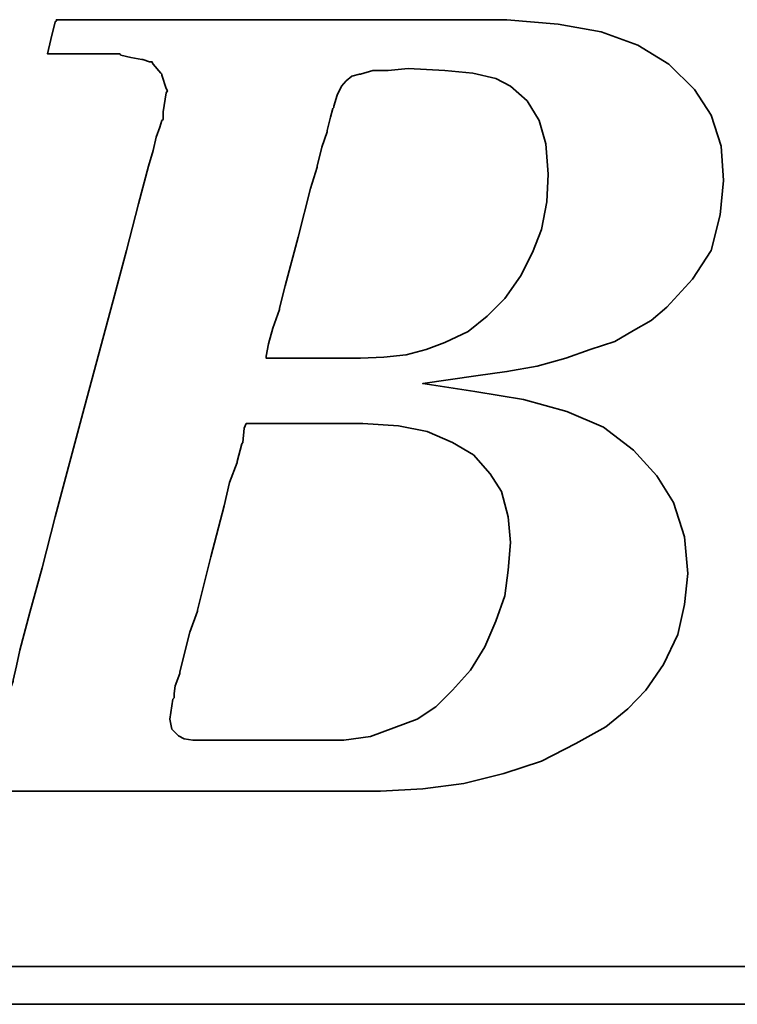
# Model space of a CAD drawing. Header units: inches. Extents: x 17 to 881, y 42 to 673.
# Tile 33 of 50: x 209.81 to 212, y 111.99 to 115.01. Entities that reach past the tile are written whole.
import ezdxf

# ---------------------------------------------------------------- set-up
doc = ezdxf.new("R2010")
doc.units = ezdxf.units.IN
doc.header["$LTSCALE"] = 0.1
doc.layers.add('DIM', color=4, linetype='Continuous')
doc.layers.add('layer 1', color=7, linetype='Continuous')

# ---------------------------------------------------------------- blocks, each defined once
blk = doc.blocks.new('TBI MOTION logo(完整正式版)')
at = {"layer": 'layer 1', "color": 22, "lineweight": 35}
for points, knots in [([(-64.65375, -6.86375), (-64.65375, -6.86375), (-64.84375, -7.29625), (-64.84375, -7.29625), (-64.84375, -7.29625), (-64.84375, -7.29625), (-64.86875, -7.34375), (-64.86875, -7.34375), (-64.86875, -7.34375), (-64.86875, -7.34375), (-64.86875, -7.36875), (-64.86875, -7.36875), (-64.86875, -7.36875), (-64.86875, -7.36875), (-65.15375, -7.65375), (-65.15375, -7.65375), (-65.15375, -7.65375), (-65.15375, -7.65375), (-65.17875, -7.65375), (-65.17875, -7.65375), (-65.17875, -7.65375), (-65.17875, -7.65375), (-65.20375, -7.67875), (-65.20375, -7.67875), (-65.20375, -7.67875), (-65.20375, -7.67875), (-65.58875, -7.87125), (-65.58875, -7.87125), (-65.58875, -7.87125), (-65.58875, -7.87125), (-65.63375, -7.87125), (-65.63375, -7.87125), (-65.63375, -7.87125), (-65.63375, -7.87125), (-65.65875, -7.89375), (-65.65875, -7.89375), (-65.65875, -7.89375), (-65.65875, -7.89375), (-66.09375, -7.94375), (-66.09375, -7.94375), (-66.09375, -7.94375), (-66.09375, -7.94375), (-66.11375, -7.94375), (-66.11375, -7.94375), (-66.11375, -7.94375), (-66.11375, -7.94375), (-66.16375, -7.94375), (-66.16375, -7.94375), (-66.16375, -7.94375), (-66.16375, -7.94375), (-66.30875, -7.94375), (-66.30875, -7.94375), (-66.30875, -7.94375), (-66.30875, -7.94375), (-66.69375, -7.94375), (-66.69375, -7.94375), (-66.69375, -7.94375), (-66.69375, -7.94375), (-67.07375, -7.94375), (-67.07375, -7.94375), (-67.07375, -7.94375), (-67.07375, -7.94375), (-67.12375, -7.94375), (-67.12375, -7.94375), (-67.12375, -7.94375), (-67.12375, -7.94375), (-67.12375, -7.96625), (-67.12375, -7.96625), (-67.12375, -7.96625), (-67.12375, -7.96625), (-67.14875, -7.99125), (-67.14875, -7.99125), (-67.14875, -7.99125), (-67.14875, -7.99125), (-67.24375, -8.34875), (-67.24375, -8.34875), (-67.24375, -8.34875), (-67.24375, -8.34875), (-67.31375, -8.68625), (-67.31375, -8.68625), (-67.31375, -8.68625), (-67.31375, -8.68625), (-67.26875, -8.68625), (-67.26875, -8.68625), (-67.26875, -8.68625), (-67.26875, -8.68625), (-67.07375, -8.68625), (-67.07375, -8.68625), (-67.07375, -8.68625), (-67.07375, -8.68625), (-66.54875, -8.68625), (-66.54875, -8.68625), (-66.54875, -8.68625), (-66.54875, -8.68625), (-65.82625, -8.68625), (-65.82625, -8.68625), (-65.82625, -8.68625), (-65.82625, -8.68625), (-65.01375, -8.68625), (-65.01375, -8.68625), (-65.01375, -8.68625), (-65.01375, -8.68625), (-64.05375, -8.68625), (-64.05375, -8.68625), (-64.05375, -8.68625), (-64.05375, -8.68625), (-62.08375, -8.68625), (-62.08375, -8.68625), (-62.08375, -8.68625), (-62.08375, -8.68625), (-60.06875, -8.68625), (-60.06875, -8.68625), (-60.06875, -8.68625), (-60.06875, -8.68625), (-59.10875, -8.68625), (-59.10875, -8.68625), (-59.10875, -8.68625), (-59.10875, -8.68625), (-58.29375, -8.68625), (-58.29375, -8.68625), (-58.29375, -8.68625), (-58.29375, -8.68625), (-57.57375, -8.68625), (-57.57375, -8.68625), (-57.57375, -8.68625), (-57.57375, -8.68625), (-57.04875, -8.68625), (-57.04875, -8.68625), (-57.04875, -8.68625), (-57.04875, -8.68625), (-56.85375, -8.68625), (-56.85375, -8.68625), (-56.85375, -8.68625), (-56.85375, -8.68625), (-56.70875, -8.68625), (-56.70875, -8.68625), (-56.70875, -8.68625), (-56.70875, -8.68625), (-56.61375, -8.68625), (-56.61375, -8.68625), (-56.61375, -8.68625), (-56.61375, -8.68625), (-56.56875, -8.68625), (-56.56875, -8.68625), (-56.56875, -8.68625), (-56.56875, -8.68625), (-55.65375, -8.63875), (-55.65375, -8.63875), (-55.65375, -8.63875), (-55.65375, -8.63875), (-54.76875, -8.51875), (-54.76875, -8.51875), (-54.76875, -8.51875), (-54.76875, -8.51875), (-53.90375, -8.30375), (-53.90375, -8.30375), (-53.90375, -8.30375), (-53.90375, -8.30375), (-53.08875, -8.03875), (-53.08875, -8.03875), (-53.08875, -8.03875), (-53.08875, -8.03875), (-52.34375, -7.65375), (-52.34375, -7.65375), (-52.34375, -7.65375), (-52.34375, -7.65375), (-51.69875, -7.29625), (-51.69875, -7.29625), (-51.69875, -7.29625), (-51.69875, -7.29625), (-51.21875, -6.91125), (-51.21875, -6.91125), (-51.21875, -6.91125), (-51.21875, -6.91125), (-50.83375, -6.50375), (-50.83375, -6.50375), (-50.83375, -6.50375), (-50.83375, -6.50375), (-50.44875, -5.94875), (-50.44875, -5.94875), (-50.44875, -5.94875), (-50.44875, -5.94875), (-50.13875, -5.30375), (-50.13875, -5.30375), (-50.13875, -5.30375), (-50.13875, -5.30375), (-49.99375, -4.65375), (-49.99375, -4.65375), (-49.99375, -4.65375), (-49.99375, -4.65375), (-49.92375, -3.98375), (-49.92375, -3.98375), (-49.92375, -3.98375), (-49.92375, -3.98375), (-49.99375, -3.19374), (-49.99375, -3.19374), (-49.99375, -3.19374), (-49.99375, -3.19374), (-50.23374, -2.44874), (-50.23374, -2.44874), (-50.23374, -2.44874), (-50.23374, -2.44874), (-50.59375, -1.87374), (-50.59375, -1.87374), (-50.59375, -1.87374), (-50.59375, -1.87374), (-51.09875, -1.31874), (-51.09875, -1.31874), (-51.09875, -1.31874), (-51.09875, -1.31874), (-51.74375, -0.81875), (-51.74375, -0.81875), (-51.74375, -0.81875), (-51.74375, -0.81875), (-52.53875, -0.48125), (-52.53875, -0.48125), (-52.53875, -0.48125), (-52.53875, -0.48125), (-53.47375, -0.21875), (-53.47375, -0.21875), (-53.47375, -0.21875), (-53.47375, -0.21875), (-54.52875, -0.04874), (-54.52875, -0.04874), (-54.52875, -0.04874), (-54.52875, -0.04874), (-55.65375, 0.12125), (-55.65375, 0.12125), (-55.65375, 0.12125), (-55.65375, 0.12125), (-54.50375, 0.28624), (-54.50375, 0.28624), (-54.50375, 0.28624), (-54.50375, 0.28624), (-53.83375, 0.38124), (-53.83375, 0.38124), (-53.83375, 0.38124), (-53.83375, 0.38124), (-53.18375, 0.50125), (-53.18375, 0.50125), (-53.18375, 0.50125), (-53.18375, 0.50125), (-52.55875, 0.66874), (-52.55875, 0.66874), (-52.55875, 0.66874), (-52.55875, 0.66874), (-52.03375, 0.86124), (-52.03375, 0.86124), (-52.03375, 0.86124), (-52.03375, 0.86124), (-51.50374, 1.03124), (-51.50374, 1.03124), (-51.50374, 1.03124), (-51.50374, 1.03124), (-51.09875, 1.27125), (-51.09875, 1.27125), (-51.09875, 1.27125), (-51.09875, 1.27125), (-50.71375, 1.48624), (-50.71375, 1.48624), (-50.71375, 1.48624), (-50.71375, 1.48624), (-50.37625, 1.77625), (-50.37625, 1.77625), (-50.37625, 1.77625), (-50.37625, 1.77625), (-49.82375, 2.37625), (-49.82375, 2.37625), (-49.82375, 2.37625), (-49.82375, 2.37625), (-49.41875, 2.99625), (-49.41875, 2.99625), (-49.41875, 2.99625), (-49.41875, 2.99625), (-49.22375, 3.76625), (-49.22375, 3.76625), (-49.22375, 3.76625), (-49.22375, 3.76625), (-49.15375, 4.50874), (-49.15375, 4.50874), (-49.15375, 4.50874), (-49.15375, 4.50874), (-49.20375, 5.25125), (-49.20375, 5.25125), (-49.20375, 5.25125), (-49.20375, 5.25125), (-49.41875, 5.92625), (-49.41875, 5.92625), (-49.41875, 5.92625), (-49.41875, 5.92625), (-49.77875, 6.47625), (-49.77875, 6.47625), (-49.77875, 6.47625), (-49.77875, 6.47625), (-50.33125, 7.02624), (-50.33125, 7.02624), (-50.33125, 7.02624), (-50.33125, 7.02624), (-51.00125, 7.43625), (-51.00125, 7.43625), (-51.00125, 7.43625), (-51.00125, 7.43625), (-51.79375, 7.72625), (-51.79375, 7.72625), (-51.79375, 7.72625), (-51.79375, 7.72625), (-52.72875, 7.89124), (-52.72875, 7.89124), (-52.72875, 7.89124), (-52.72875, 7.89124), (-53.83375, 7.98625), (-53.83375, 7.98625), (-53.83375, 7.98625), (-53.83375, 7.98625), (-53.92875, 7.98625), (-53.92875, 7.98625), (-53.92875, 7.98625), (-53.92875, 7.98625), (-54.26375, 7.98625), (-54.26375, 7.98625), (-54.26375, 7.98625), (-54.26375, 7.98625), (-54.74375, 7.98625), (-54.74375, 7.98625), (-54.74375, 7.98625), (-54.74375, 7.98625), (-55.36875, 7.98625), (-55.36875, 7.98625), (-55.36875, 7.98625), (-55.36875, 7.98625), (-56.13375, 7.98625), (-56.13375, 7.98625), (-56.13375, 7.98625), (-56.13375, 7.98625), (-56.94875, 7.98625), (-56.94875, 7.98625), (-56.94875, 7.98625), (-56.94875, 7.98625), (-58.77625, 7.98625), (-58.77625, 7.98625), (-58.77625, 7.98625), (-58.77625, 7.98625), (-60.59875, 7.98625), (-60.59875, 7.98625), (-60.59875, 7.98625), (-60.59875, 7.98625), (-61.41375, 7.98625), (-61.41375, 7.98625), (-61.41375, 7.98625), (-61.41375, 7.98625), (-62.17875, 7.98625), (-62.17875, 7.98625), (-62.17875, 7.98625), (-62.17875, 7.98625), (-62.80375, 7.98625), (-62.80375, 7.98625), (-62.80375, 7.98625), (-62.80375, 7.98625), (-63.30625, 7.98625), (-63.30625, 7.98625), (-63.30625, 7.98625), (-63.30625, 7.98625), (-63.57375, 7.98625), (-63.57375, 7.98625), (-63.57375, 7.98625), (-63.57375, 7.98625), (-63.57375, 7.96375), (-63.57375, 7.96375), (-63.57375, 7.96375), (-63.57375, 7.96375), (-63.59875, 7.94125), (-63.59875, 7.94125), (-63.59875, 7.94125), (-63.59875, 7.94125), (-63.69375, 7.55625), (-63.69375, 7.55625), (-63.69375, 7.55625), (-63.69375, 7.55625), (-63.76375, 7.24624), (-63.76375, 7.24624), (-63.76375, 7.24624), (-63.76375, 7.24624), (-63.23875, 7.24624), (-63.23875, 7.24624), (-63.23875, 7.24624), (-63.23875, 7.24624), (-62.75875, 7.24624), (-62.75875, 7.24624), (-62.75875, 7.24624), (-62.75875, 7.24624), (-62.61125, 7.24624), (-62.61125, 7.24624), (-62.61125, 7.24624), (-62.61125, 7.24624), (-62.56625, 7.24624), (-62.56625, 7.24624), (-62.56625, 7.24624), (-62.56625, 7.24624), (-62.22875, 7.24624), (-62.22875, 7.24624), (-62.22875, 7.24624), (-62.22875, 7.24624), (-62.20375, 7.24624), (-62.20375, 7.24624), (-62.20375, 7.24624), (-62.20375, 7.24624), (-62.17875, 7.21875), (-62.17875, 7.21875), (-62.17875, 7.21875), (-62.17875, 7.21875), (-61.96375, 7.17125), (-61.96375, 7.17125), (-61.96375, 7.17125), (-61.96375, 7.17125), (-61.72375, 7.12624), (-61.72375, 7.12624), (-61.72375, 7.12624), (-61.72375, 7.12624), (-61.70375, 7.12624), (-61.70375, 7.12624), (-61.70375, 7.12624), (-61.70375, 7.12624), (-61.55875, 7.07624), (-61.55875, 7.07624), (-61.55875, 7.07624), (-61.55875, 7.07624), (-61.50875, 7.07624), (-61.50875, 7.07624), (-61.50875, 7.07624), (-61.50875, 7.07624), (-61.48375, 7.02624), (-61.48375, 7.02624), (-61.48375, 7.02624), (-61.48375, 7.02624), (-61.31875, 6.83375), (-61.31875, 6.83375), (-61.31875, 6.83375), (-61.31875, 6.83375), (-61.29375, 6.81125), (-61.29375, 6.81125), (-61.29375, 6.81125), (-61.29375, 6.81125), (-61.29375, 6.78625), (-61.29375, 6.78625), (-61.29375, 6.78625), (-61.29375, 6.78625), (-61.19875, 6.50124), (-61.19875, 6.50124), (-61.19875, 6.50124), (-61.19875, 6.50124), (-61.17375, 6.45124), (-61.17375, 6.45124), (-61.17375, 6.45124), (-61.17375, 6.45124), (-61.19875, 6.40625), (-61.19875, 6.40625), (-61.19875, 6.40625), (-61.19875, 6.40625), (-61.26875, 5.99624), (-61.26875, 5.99624), (-61.26875, 5.99624), (-61.26875, 5.99624), (-61.26875, 5.85125), (-61.26875, 5.85125), (-61.26875, 5.85125), (-61.26875, 5.85125), (-61.26875, 5.82625), (-61.26875, 5.82625), (-61.26875, 5.82625), (-61.26875, 5.82625), (-61.29375, 5.80625), (-61.29375, 5.80625), (-61.29375, 5.80625), (-61.29375, 5.80625), (-61.34125, 5.66125), (-61.34125, 5.66125), (-61.34125, 5.66125), (-61.34125, 5.66125), (-61.41375, 5.44625), (-61.41375, 5.44625), (-61.41375, 5.44625), (-61.41375, 5.44625), (-61.48375, 5.15625), (-61.48375, 5.15625), (-61.48375, 5.15625), (-61.48375, 5.15625), (-61.58375, 4.82124), (-61.58375, 4.82124), (-61.58375, 4.82124), (-61.58375, 4.82124), (-61.79875, 4.00375), (-61.79875, 4.00375), (-61.79875, 4.00375), (-61.79875, 4.00375), (-62.05875, 2.99625), (-62.05875, 2.99625), (-62.05875, 2.99625), (-62.05875, 2.99625), (-62.34875, 1.91625), (-62.34875, 1.91625), (-62.34875, 1.91625), (-62.34875, 1.91625), (-62.97375, -0.41124), (-62.97375, -0.41124), (-62.97375, -0.41124), (-62.97375, -0.41124), (-63.59875, -2.75875), (-63.59875, -2.75875), (-63.59875, -2.75875), (-63.59875, -2.75875), (-63.88375, -3.86374), (-63.88375, -3.86374), (-63.88375, -3.86374), (-63.88375, -3.86374), (-64.14875, -4.82374), (-64.14875, -4.82374), (-64.14875, -4.82374), (-64.14875, -4.82374), (-64.36375, -5.64125), (-64.36375, -5.64125), (-64.36375, -5.64125), (-64.36375, -5.64125), (-64.43625, -5.97625), (-64.43625, -5.97625), (-64.43625, -5.97625), (-64.43625, -5.97625), (-64.50875, -6.28625), (-64.50875, -6.28625), (-64.50875, -6.28625), (-64.50875, -6.28625), (-64.50875, -6.30875), (-64.50875, -6.30875), (-64.50875, -6.30875), (-64.50875, -6.30875), (-64.57875, -6.50375), (-64.57875, -6.50375), (-64.57875, -6.50375), (-64.57875, -6.50375), (-64.62875, -6.69625), (-64.62875, -6.69625), (-64.62875, -6.69625), (-64.62875, -6.69625), (-64.62875, -6.76875), (-64.62875, -6.76875), (-64.62875, -6.76875), (-64.62875, -6.76875), (-64.62875, -6.81375), (-64.62875, -6.81375), (-64.62875, -6.81375), (-64.62875, -6.81375), (-64.62875, -6.83875), (-64.62875, -6.83875), (-64.62875, -6.83875), (-64.62875, -6.83875), (-64.65375, -6.86375), (-64.65375, -6.86375)], [0, 0, 0, 0, 0.00719424, 0.00719424, 0.00719424, 0.00719424, 0.01438849, 0.01438849, 0.01438849, 0.01438849, 0.02158273, 0.02158273, 0.02158273, 0.02158273, 0.02877698, 0.02877698, 0.02877698, 0.02877698, 0.03597122, 0.03597122, 0.03597122, 0.03597122, 0.04316547, 0.04316547, 0.04316547, 0.04316547, 0.05035971, 0.05035971, 0.05035971, 0.05035971, 0.05755396, 0.05755396, 0.05755396, 0.05755396, 0.0647482, 0.0647482, 0.0647482, 0.0647482, 0.07194245, 0.07194245, 0.07194245, 0.07194245, 0.07913669, 0.07913669, 0.07913669, 0.07913669, 0.08633094, 0.08633094, 0.08633094, 0.08633094, 0.09352518, 0.09352518, 0.09352518, 0.09352518, 0.10071942, 0.10071942, 0.10071942, 0.10071942, 0.10791367, 0.10791367, 0.10791367, 0.10791367, 0.11510791, 0.11510791, 0.11510791, 0.11510791, 0.12230216, 0.12230216, 0.12230216, 0.12230216, 0.1294964, 0.1294964, 0.1294964, 0.1294964, 0.13669065, 0.13669065, 0.13669065, 0.13669065, 0.14388489, 0.14388489, 0.14388489, 0.14388489, 0.15107914, 0.15107914, 0.15107914, 0.15107914, 0.15827338, 0.15827338, 0.15827338, 0.15827338, 0.16546763, 0.16546763, 0.16546763, 0.16546763, 0.17266187, 0.17266187, 0.17266187, 0.17266187, 0.17985612, 0.17985612, 0.17985612, 0.17985612, 0.18705036, 0.18705036, 0.18705036, 0.18705036, 0.1942446, 0.1942446, 0.1942446, 0.1942446, 0.20143885, 0.20143885, 0.20143885, 0.20143885, 0.20863309, 0.20863309, 0.20863309, 0.20863309, 0.21582734, 0.21582734, 0.21582734, 0.21582734, 0.22302158, 0.22302158, 0.22302158, 0.22302158, 0.23021583, 0.23021583, 0.23021583, 0.23021583, 0.23741007, 0.23741007, 0.23741007, 0.23741007, 0.24460432, 0.24460432, 0.24460432, 0.24460432, 0.25179856, 0.25179856, 0.25179856, 0.25179856, 0.25899281, 0.25899281, 0.25899281, 0.25899281, 0.26618705, 0.26618705, 0.26618705, 0.26618705, 0.27338129, 0.27338129, 0.27338129, 0.27338129, 0.28057554, 0.28057554, 0.28057554, 0.28057554, 0.28776978, 0.28776978, 0.28776978, 0.28776978, 0.29496403, 0.29496403, 0.29496403, 0.29496403, 0.30215827, 0.30215827, 0.30215827, 0.30215827, 0.30935252, 0.30935252, 0.30935252, 0.30935252, 0.31654676, 0.31654676, 0.31654676, 0.31654676, 0.32374101, 0.32374101, 0.32374101, 0.32374101, 0.33093525, 0.33093525, 0.33093525, 0.33093525, 0.3381295, 0.3381295, 0.3381295, 0.3381295, 0.34532374, 0.34532374, 0.34532374, 0.34532374, 0.35251799, 0.35251799, 0.35251799, 0.35251799, 0.35971223, 0.35971223, 0.35971223, 0.35971223, 0.36690647, 0.36690647, 0.36690647, 0.36690647, 0.37410072, 0.37410072, 0.37410072, 0.37410072, 0.38129496, 0.38129496, 0.38129496, 0.38129496, 0.38848921, 0.38848921, 0.38848921, 0.38848921, 0.39568345, 0.39568345, 0.39568345, 0.39568345, 0.4028777, 0.4028777, 0.4028777, 0.4028777, 0.41007194, 0.41007194, 0.41007194, 0.41007194, 0.41726619, 0.41726619, 0.41726619, 0.41726619, 0.42446043, 0.42446043, 0.42446043, 0.42446043, 0.43165468, 0.43165468, 0.43165468, 0.43165468, 0.43884892, 0.43884892, 0.43884892, 0.43884892, 0.44604317, 0.44604317, 0.44604317, 0.44604317, 0.45323741, 0.45323741, 0.45323741, 0.45323741, 0.46043165, 0.46043165, 0.46043165, 0.46043165, 0.4676259, 0.4676259, 0.4676259, 0.4676259, 0.47482014, 0.47482014, 0.47482014, 0.47482014, 0.48201439, 0.48201439, 0.48201439, 0.48201439, 0.48920863, 0.48920863, 0.48920863, 0.48920863, 0.49640288, 0.49640288, 0.49640288, 0.49640288, 0.50359712, 0.50359712, 0.50359712, 0.50359712, 0.51079137, 0.51079137, 0.51079137, 0.51079137, 0.51798561, 0.51798561, 0.51798561, 0.51798561, 0.52517986, 0.52517986, 0.52517986, 0.52517986, 0.5323741, 0.5323741, 0.5323741, 0.5323741, 0.53956835, 0.53956835, 0.53956835, 0.53956835, 0.54676259, 0.54676259, 0.54676259, 0.54676259, 0.55395683, 0.55395683, 0.55395683, 0.55395683, 0.56115108, 0.56115108, 0.56115108, 0.56115108, 0.56834532, 0.56834532, 0.56834532, 0.56834532, 0.57553957, 0.57553957, 0.57553957, 0.57553957, 0.58273381, 0.58273381, 0.58273381, 0.58273381, 0.58992806, 0.58992806, 0.58992806, 0.58992806, 0.5971223, 0.5971223, 0.5971223, 0.5971223, 0.60431655, 0.60431655, 0.60431655, 0.60431655, 0.61151079, 0.61151079, 0.61151079, 0.61151079, 0.61870504, 0.61870504, 0.61870504, 0.61870504, 0.62589928, 0.62589928, 0.62589928, 0.62589928, 0.63309353, 0.63309353, 0.63309353, 0.63309353, 0.64028777, 0.64028777, 0.64028777, 0.64028777, 0.64748201, 0.64748201, 0.64748201, 0.64748201, 0.65467626, 0.65467626, 0.65467626, 0.65467626, 0.6618705, 0.6618705, 0.6618705, 0.6618705, 0.66906475, 0.66906475, 0.66906475, 0.66906475, 0.67625899, 0.67625899, 0.67625899, 0.67625899, 0.68345324, 0.68345324, 0.68345324, 0.68345324, 0.69064748, 0.69064748, 0.69064748, 0.69064748, 0.69784173, 0.69784173, 0.69784173, 0.69784173, 0.70503597, 0.70503597, 0.70503597, 0.70503597, 0.71223022, 0.71223022, 0.71223022, 0.71223022, 0.71942446, 0.71942446, 0.71942446, 0.71942446, 0.72661871, 0.72661871, 0.72661871, 0.72661871, 0.73381295, 0.73381295, 0.73381295, 0.73381295, 0.74100719, 0.74100719, 0.74100719, 0.74100719, 0.74820144, 0.74820144, 0.74820144, 0.74820144, 0.75539568, 0.75539568, 0.75539568, 0.75539568, 0.76258993, 0.76258993, 0.76258993, 0.76258993, 0.76978417, 0.76978417, 0.76978417, 0.76978417, 0.77697842, 0.77697842, 0.77697842, 0.77697842, 0.78417266, 0.78417266, 0.78417266, 0.78417266, 0.79136691, 0.79136691, 0.79136691, 0.79136691, 0.79856115, 0.79856115, 0.79856115, 0.79856115, 0.8057554, 0.8057554, 0.8057554, 0.8057554, 0.81294964, 0.81294964, 0.81294964, 0.81294964, 0.82014388, 0.82014388, 0.82014388, 0.82014388, 0.82733813, 0.82733813, 0.82733813, 0.82733813, 0.83453237, 0.83453237, 0.83453237, 0.83453237, 0.84172662, 0.84172662, 0.84172662, 0.84172662, 0.84892086, 0.84892086, 0.84892086, 0.84892086, 0.85611511, 0.85611511, 0.85611511, 0.85611511, 0.86330935, 0.86330935, 0.86330935, 0.86330935, 0.8705036, 0.8705036, 0.8705036, 0.8705036, 0.87769784, 0.87769784, 0.87769784, 0.87769784, 0.88489209, 0.88489209, 0.88489209, 0.88489209, 0.89208633, 0.89208633, 0.89208633, 0.89208633, 0.89928058, 0.89928058, 0.89928058, 0.89928058, 0.90647482, 0.90647482, 0.90647482, 0.90647482, 0.91366906, 0.91366906, 0.91366906, 0.91366906, 0.92086331, 0.92086331, 0.92086331, 0.92086331, 0.92805755, 0.92805755, 0.92805755, 0.92805755, 0.9352518, 0.9352518, 0.9352518, 0.9352518, 0.94244604, 0.94244604, 0.94244604, 0.94244604, 0.94964029, 0.94964029, 0.94964029, 0.94964029, 0.95683453, 0.95683453, 0.95683453, 0.95683453, 0.96402878, 0.96402878, 0.96402878, 0.96402878, 0.97122302, 0.97122302, 0.97122302, 0.97122302, 0.97841727, 0.97841727, 0.97841727, 0.97841727, 0.98561151, 0.98561151, 0.98561151, 0.98561151, 0.99280576, 0.99280576, 0.99280576, 0.99280576, 1, 1, 1, 1]), ([(-57.50375, 6.35625), (-57.50375, 6.35625), (-57.57375, 6.11625), (-57.57375, 6.11625), (-57.57375, 6.11625), (-57.57375, 6.11625), (-57.57375, 6.09125), (-57.57375, 6.09125), (-57.57375, 6.09125), (-57.57375, 6.09125), (-57.59875, 6.06625), (-57.59875, 6.06625), (-57.59875, 6.06625), (-57.59875, 6.06625), (-57.64875, 5.87625), (-57.64875, 5.87625), (-57.64875, 5.87625), (-57.64875, 5.87625), (-57.71875, 5.58875), (-57.71875, 5.58875), (-57.71875, 5.58875), (-57.71875, 5.58875), (-57.71875, 5.56625), (-57.71875, 5.56625), (-57.71875, 5.56625), (-57.71875, 5.56625), (-57.83875, 5.23125), (-57.83875, 5.23125), (-57.83875, 5.23125), (-57.83875, 5.23125), (-57.93625, 4.82124), (-57.93625, 4.82124), (-57.93625, 4.82124), (-57.93625, 4.82124), (-57.93625, 4.79624), (-57.93625, 4.79624), (-57.93625, 4.79624), (-57.93625, 4.79624), (-58.07875, 4.34125), (-58.07875, 4.34125), (-58.07875, 4.34125), (-58.07875, 4.34125), (-58.34375, 3.28625), (-58.34375, 3.28625), (-58.34375, 3.28625), (-58.34375, 3.28625), (-58.62875, 2.23124), (-58.62875, 2.23124), (-58.62875, 2.23124), (-58.62875, 2.23124), (-58.74875, 1.75125), (-58.74875, 1.75125), (-58.74875, 1.75125), (-58.74875, 1.75125), (-58.74875, 1.72625), (-58.74875, 1.72625), (-58.74875, 1.72625), (-58.74875, 1.72625), (-58.89375, 1.31625), (-58.89375, 1.31625), (-58.89375, 1.31625), (-58.89375, 1.31625), (-58.98875, 0.98124), (-58.98875, 0.98124), (-58.98875, 0.98124), (-58.98875, 0.98124), (-59.03875, 0.71625), (-59.03875, 0.71625), (-59.03875, 0.71625), (-59.03875, 0.71625), (-59.03875, 0.66874), (-59.03875, 0.66874), (-59.03875, 0.66874), (-59.03875, 0.66874), (-58.91875, 0.66874), (-58.91875, 0.66874), (-58.91875, 0.66874), (-58.91875, 0.66874), (-58.53375, 0.66874), (-58.53375, 0.66874), (-58.53375, 0.66874), (-58.53375, 0.66874), (-58.10375, 0.66874), (-58.10375, 0.66874), (-58.10375, 0.66874), (-58.10375, 0.66874), (-57.66875, 0.66874), (-57.66875, 0.66874), (-57.66875, 0.66874), (-57.66875, 0.66874), (-57.33375, 0.66874), (-57.33375, 0.66874), (-57.33375, 0.66874), (-57.33375, 0.66874), (-57.09375, 0.66874), (-57.09375, 0.66874), (-57.09375, 0.66874), (-57.09375, 0.66874), (-56.99875, 0.66874), (-56.99875, 0.66874), (-56.99875, 0.66874), (-56.99875, 0.66874), (-56.49375, 0.69374), (-56.49375, 0.69374), (-56.49375, 0.69374), (-56.49375, 0.69374), (-56.01375, 0.74374), (-56.01375, 0.74374), (-56.01375, 0.74374), (-56.01375, 0.74374), (-55.58375, 0.86124), (-55.58375, 0.86124), (-55.58375, 0.86124), (-55.58375, 0.86124), (-55.17375, 1.00624), (-55.17375, 1.00624), (-55.17375, 1.00624), (-55.17375, 1.00624), (-54.67375, 1.24625), (-54.67375, 1.24625), (-54.67375, 1.24625), (-54.67375, 1.24625), (-54.26375, 1.58124), (-54.26375, 1.58124), (-54.26375, 1.58124), (-54.26375, 1.58124), (-53.87875, 1.96374), (-53.87875, 1.96374), (-53.87875, 1.96374), (-53.87875, 1.96374), (-53.54375, 2.44625), (-53.54375, 2.44625), (-53.54375, 2.44625), (-53.54375, 2.44625), (-53.27875, 2.95125), (-53.27875, 2.95125), (-53.27875, 2.95125), (-53.27875, 2.95125), (-53.08875, 3.45124), (-53.08875, 3.45124), (-53.08875, 3.45124), (-53.08875, 3.45124), (-52.96875, 4.05124), (-52.96875, 4.05124), (-52.96875, 4.05124), (-52.96875, 4.05124), (-52.94375, 4.65125), (-52.94375, 4.65125), (-52.94375, 4.65125), (-52.94375, 4.65125), (-52.99375, 5.30125), (-52.99375, 5.30125), (-52.99375, 5.30125), (-52.99375, 5.30125), (-53.13875, 5.80625), (-53.13875, 5.80625), (-53.13875, 5.80625), (-53.13875, 5.80625), (-53.39875, 6.23625), (-53.39875, 6.23625), (-53.39875, 6.23625), (-53.39875, 6.23625), (-53.75875, 6.54875), (-53.75875, 6.54875), (-53.75875, 6.54875), (-53.75875, 6.54875), (-54.07375, 6.71625), (-54.07375, 6.71625), (-54.07375, 6.71625), (-54.07375, 6.71625), (-54.57375, 6.83375), (-54.57375, 6.83375), (-54.57375, 6.83375), (-54.57375, 6.83375), (-55.17375, 6.88625), (-55.17375, 6.88625), (-55.17375, 6.88625), (-55.17375, 6.88625), (-55.96875, 6.93125), (-55.96875, 6.93125), (-55.96875, 6.93125), (-55.96875, 6.93125), (-56.39875, 6.88625), (-56.39875, 6.88625), (-56.39875, 6.88625), (-56.39875, 6.88625), (-56.42125, 6.88625), (-56.42125, 6.88625), (-56.42125, 6.88625), (-56.42125, 6.88625), (-56.73375, 6.88625), (-56.73375, 6.88625), (-56.73375, 6.88625), (-56.73375, 6.88625), (-56.99875, 6.81125), (-56.99875, 6.81125), (-56.99875, 6.81125), (-56.99875, 6.81125), (-57.02375, 6.81125), (-57.02375, 6.81125), (-57.02375, 6.81125), (-57.02375, 6.81125), (-57.18875, 6.76625), (-57.18875, 6.76625), (-57.18875, 6.76625), (-57.18875, 6.76625), (-57.30875, 6.66625), (-57.30875, 6.66625), (-57.30875, 6.66625), (-57.30875, 6.66625), (-57.40875, 6.54875), (-57.40875, 6.54875), (-57.40875, 6.54875), (-57.40875, 6.54875), (-57.50375, 6.35625), (-57.50375, 6.35625)], [0, 0, 0, 0, 0.01851852, 0.01851852, 0.01851852, 0.01851852, 0.03703704, 0.03703704, 0.03703704, 0.03703704, 0.05555556, 0.05555556, 0.05555556, 0.05555556, 0.07407407, 0.07407407, 0.07407407, 0.07407407, 0.09259259, 0.09259259, 0.09259259, 0.09259259, 0.11111111, 0.11111111, 0.11111111, 0.11111111, 0.12962963, 0.12962963, 0.12962963, 0.12962963, 0.14814815, 0.14814815, 0.14814815, 0.14814815, 0.16666667, 0.16666667, 0.16666667, 0.16666667, 0.18518519, 0.18518519, 0.18518519, 0.18518519, 0.2037037, 0.2037037, 0.2037037, 0.2037037, 0.22222222, 0.22222222, 0.22222222, 0.22222222, 0.24074074, 0.24074074, 0.24074074, 0.24074074, 0.25925926, 0.25925926, 0.25925926, 0.25925926, 0.27777778, 0.27777778, 0.27777778, 0.27777778, 0.2962963, 0.2962963, 0.2962963, 0.2962963, 0.31481481, 0.31481481, 0.31481481, 0.31481481, 0.33333333, 0.33333333, 0.33333333, 0.33333333, 0.35185185, 0.35185185, 0.35185185, 0.35185185, 0.37037037, 0.37037037, 0.37037037, 0.37037037, 0.38888889, 0.38888889, 0.38888889, 0.38888889, 0.40740741, 0.40740741, 0.40740741, 0.40740741, 0.42592593, 0.42592593, 0.42592593, 0.42592593, 0.44444444, 0.44444444, 0.44444444, 0.44444444, 0.46296296, 0.46296296, 0.46296296, 0.46296296, 0.48148148, 0.48148148, 0.48148148, 0.48148148, 0.5, 0.5, 0.5, 0.5, 0.51851852, 0.51851852, 0.51851852, 0.51851852, 0.53703704, 0.53703704, 0.53703704, 0.53703704, 0.55555556, 0.55555556, 0.55555556, 0.55555556, 0.57407407, 0.57407407, 0.57407407, 0.57407407, 0.59259259, 0.59259259, 0.59259259, 0.59259259, 0.61111111, 0.61111111, 0.61111111, 0.61111111, 0.62962963, 0.62962963, 0.62962963, 0.62962963, 0.64814815, 0.64814815, 0.64814815, 0.64814815, 0.66666667, 0.66666667, 0.66666667, 0.66666667, 0.68518519, 0.68518519, 0.68518519, 0.68518519, 0.7037037, 0.7037037, 0.7037037, 0.7037037, 0.72222222, 0.72222222, 0.72222222, 0.72222222, 0.74074074, 0.74074074, 0.74074074, 0.74074074, 0.75925926, 0.75925926, 0.75925926, 0.75925926, 0.77777778, 0.77777778, 0.77777778, 0.77777778, 0.7962963, 0.7962963, 0.7962963, 0.7962963, 0.81481481, 0.81481481, 0.81481481, 0.81481481, 0.83333333, 0.83333333, 0.83333333, 0.83333333, 0.85185185, 0.85185185, 0.85185185, 0.85185185, 0.87037037, 0.87037037, 0.87037037, 0.87037037, 0.88888889, 0.88888889, 0.88888889, 0.88888889, 0.90740741, 0.90740741, 0.90740741, 0.90740741, 0.92592593, 0.92592593, 0.92592593, 0.92592593, 0.94444444, 0.94444444, 0.94444444, 0.94444444, 0.96296296, 0.96296296, 0.96296296, 0.96296296, 0.98148148, 0.98148148, 0.98148148, 0.98148148, 1, 1, 1, 1]), ([(-61.03125, -6.57375), (-61.03125, -6.57375), (-61.03125, -6.67125), (-61.03125, -6.67125), (-61.03125, -6.67125), (-61.03125, -6.67125), (-61.05375, -6.69625), (-61.05375, -6.69625), (-61.05375, -6.69625), (-61.05375, -6.69625), (-61.12375, -7.12875), (-61.12375, -7.12875), (-61.12375, -7.12875), (-61.12375, -7.12875), (-61.07875, -7.34375), (-61.07875, -7.34375), (-61.07875, -7.34375), (-61.07875, -7.34375), (-60.93375, -7.48875), (-60.93375, -7.48875), (-60.93375, -7.48875), (-60.93375, -7.48875), (-60.81375, -7.55625), (-60.81375, -7.55625), (-60.81375, -7.55625), (-60.81375, -7.55625), (-60.62375, -7.58375), (-60.62375, -7.58375), (-60.62375, -7.58375), (-60.62375, -7.58375), (-60.30875, -7.58375), (-60.30875, -7.58375), (-60.30875, -7.58375), (-60.30875, -7.58375), (-59.97375, -7.58375), (-59.97375, -7.58375), (-59.97375, -7.58375), (-59.97375, -7.58375), (-59.87875, -7.58375), (-59.87875, -7.58375), (-59.87875, -7.58375), (-59.87875, -7.58375), (-59.63625, -7.58375), (-59.63625, -7.58375), (-59.63625, -7.58375), (-59.63625, -7.58375), (-58.96875, -7.58375), (-58.96875, -7.58375), (-58.96875, -7.58375), (-58.96875, -7.58375), (-58.29375, -7.58375), (-58.29375, -7.58375), (-58.29375, -7.58375), (-58.29375, -7.58375), (-58.05375, -7.58375), (-58.05375, -7.58375), (-58.05375, -7.58375), (-58.05375, -7.58375), (-57.98375, -7.58375), (-57.98375, -7.58375), (-57.98375, -7.58375), (-57.98375, -7.58375), (-57.35875, -7.58375), (-57.35875, -7.58375), (-57.35875, -7.58375), (-57.35875, -7.58375), (-56.78375, -7.50875), (-56.78375, -7.50875), (-56.78375, -7.50875), (-56.78375, -7.50875), (-56.27875, -7.31875), (-56.27875, -7.31875), (-56.27875, -7.31875), (-56.27875, -7.31875), (-55.77375, -7.12875), (-55.77375, -7.12875), (-55.77375, -7.12875), (-55.77375, -7.12875), (-55.36875, -6.86375), (-55.36875, -6.86375), (-55.36875, -6.86375), (-55.36875, -6.86375), (-55.00875, -6.50375), (-55.00875, -6.50375), (-55.00875, -6.50375), (-55.00875, -6.50375), (-54.62375, -6.06875), (-54.62375, -6.06875), (-54.62375, -6.06875), (-54.62375, -6.06875), (-54.31375, -5.56875), (-54.31375, -5.56875), (-54.31375, -5.56875), (-54.31375, -5.56875), (-54.07375, -5.01625), (-54.07375, -5.01625), (-54.07375, -5.01625), (-54.07375, -5.01625), (-53.87875, -4.46374), (-53.87875, -4.46374), (-53.87875, -4.46374), (-53.87875, -4.46374), (-53.80875, -3.91375), (-53.80875, -3.91375), (-53.80875, -3.91375), (-53.80875, -3.91375), (-53.75875, -3.31375), (-53.75875, -3.31375), (-53.75875, -3.31375), (-53.75875, -3.31375), (-53.80875, -2.75875), (-53.80875, -2.75875), (-53.80875, -2.75875), (-53.80875, -2.75875), (-53.95375, -2.20875), (-53.95375, -2.20875), (-53.95375, -2.20875), (-53.95375, -2.20875), (-54.19375, -1.82625), (-54.19375, -1.82625), (-54.19375, -1.82625), (-54.19375, -1.82625), (-54.55375, -1.41875), (-54.55375, -1.41875), (-54.55375, -1.41875), (-54.55375, -1.41875), (-55.00875, -1.15125), (-55.00875, -1.15125), (-55.00875, -1.15125), (-55.00875, -1.15125), (-55.56125, -0.91375), (-55.56125, -0.91375), (-55.56125, -0.91375), (-55.56125, -0.91375), (-56.18125, -0.79375), (-56.18125, -0.79375), (-56.18125, -0.79375), (-56.18125, -0.79375), (-56.94875, -0.74374), (-56.94875, -0.74374), (-56.94875, -0.74374), (-56.94875, -0.74374), (-56.99875, -0.74374), (-56.99875, -0.74374), (-56.99875, -0.74374), (-56.99875, -0.74374), (-57.09375, -0.74374), (-57.09375, -0.74374), (-57.09375, -0.74374), (-57.09375, -0.74374), (-57.38375, -0.74374), (-57.38375, -0.74374), (-57.38375, -0.74374), (-57.38375, -0.74374), (-57.76875, -0.74374), (-57.76875, -0.74374), (-57.76875, -0.74374), (-57.76875, -0.74374), (-58.24625, -0.74374), (-58.24625, -0.74374), (-58.24625, -0.74374), (-58.24625, -0.74374), (-58.72875, -0.74374), (-58.72875, -0.74374), (-58.72875, -0.74374), (-58.72875, -0.74374), (-59.20875, -0.74374), (-59.20875, -0.74374), (-59.20875, -0.74374), (-59.20875, -0.74374), (-59.46875, -0.74374), (-59.46875, -0.74374), (-59.46875, -0.74374), (-59.46875, -0.74374), (-59.51625, -0.83875), (-59.51625, -0.83875), (-59.51625, -0.83875), (-59.51625, -0.83875), (-59.54375, -1.15125), (-59.54375, -1.15125), (-59.54375, -1.15125), (-59.54375, -1.15125), (-59.56375, -1.17874), (-59.56375, -1.17874), (-59.56375, -1.17874), (-59.56375, -1.17874), (-59.66375, -1.55875), (-59.66375, -1.55875), (-59.66375, -1.55875), (-59.66375, -1.55875), (-59.66375, -1.58375), (-59.66375, -1.58375), (-59.66375, -1.58375), (-59.66375, -1.58375), (-59.82875, -2.01874), (-59.82875, -2.01874), (-59.82875, -2.01874), (-59.82875, -2.01874), (-59.94875, -2.52125), (-59.94875, -2.52125), (-59.94875, -2.52125), (-59.94875, -2.52125), (-60.23875, -3.62375), (-60.23875, -3.62375), (-60.23875, -3.62375), (-60.23875, -3.62375), (-60.52375, -4.77624), (-60.52375, -4.77624), (-60.52375, -4.77624), (-60.52375, -4.77624), (-60.52375, -4.79874), (-60.52375, -4.79874), (-60.52375, -4.79874), (-60.52375, -4.79874), (-60.69125, -5.25375), (-60.69125, -5.25375), (-60.69125, -5.25375), (-60.69125, -5.25375), (-60.81375, -5.73625), (-60.81375, -5.73625), (-60.81375, -5.73625), (-60.81375, -5.73625), (-60.90875, -6.11875), (-60.90875, -6.11875), (-60.90875, -6.11875), (-60.90875, -6.11875), (-60.90875, -6.14375), (-60.90875, -6.14375), (-60.90875, -6.14375), (-60.90875, -6.14375), (-61.00375, -6.40875), (-61.00375, -6.40875), (-61.00375, -6.40875), (-61.00375, -6.40875), (-61.03125, -6.57375), (-61.03125, -6.57375)], [0, 0, 0, 0, 0.01694915, 0.01694915, 0.01694915, 0.01694915, 0.03389831, 0.03389831, 0.03389831, 0.03389831, 0.05084746, 0.05084746, 0.05084746, 0.05084746, 0.06779661, 0.06779661, 0.06779661, 0.06779661, 0.08474576, 0.08474576, 0.08474576, 0.08474576, 0.10169492, 0.10169492, 0.10169492, 0.10169492, 0.11864407, 0.11864407, 0.11864407, 0.11864407, 0.13559322, 0.13559322, 0.13559322, 0.13559322, 0.15254237, 0.15254237, 0.15254237, 0.15254237, 0.16949153, 0.16949153, 0.16949153, 0.16949153, 0.18644068, 0.18644068, 0.18644068, 0.18644068, 0.20338983, 0.20338983, 0.20338983, 0.20338983, 0.22033898, 0.22033898, 0.22033898, 0.22033898, 0.23728814, 0.23728814, 0.23728814, 0.23728814, 0.25423729, 0.25423729, 0.25423729, 0.25423729, 0.27118644, 0.27118644, 0.27118644, 0.27118644, 0.28813559, 0.28813559, 0.28813559, 0.28813559, 0.30508475, 0.30508475, 0.30508475, 0.30508475, 0.3220339, 0.3220339, 0.3220339, 0.3220339, 0.33898305, 0.33898305, 0.33898305, 0.33898305, 0.3559322, 0.3559322, 0.3559322, 0.3559322, 0.37288136, 0.37288136, 0.37288136, 0.37288136, 0.38983051, 0.38983051, 0.38983051, 0.38983051, 0.40677966, 0.40677966, 0.40677966, 0.40677966, 0.42372881, 0.42372881, 0.42372881, 0.42372881, 0.44067797, 0.44067797, 0.44067797, 0.44067797, 0.45762712, 0.45762712, 0.45762712, 0.45762712, 0.47457627, 0.47457627, 0.47457627, 0.47457627, 0.49152542, 0.49152542, 0.49152542, 0.49152542, 0.50847458, 0.50847458, 0.50847458, 0.50847458, 0.52542373, 0.52542373, 0.52542373, 0.52542373, 0.54237288, 0.54237288, 0.54237288, 0.54237288, 0.55932203, 0.55932203, 0.55932203, 0.55932203, 0.57627119, 0.57627119, 0.57627119, 0.57627119, 0.59322034, 0.59322034, 0.59322034, 0.59322034, 0.61016949, 0.61016949, 0.61016949, 0.61016949, 0.62711864, 0.62711864, 0.62711864, 0.62711864, 0.6440678, 0.6440678, 0.6440678, 0.6440678, 0.66101695, 0.66101695, 0.66101695, 0.66101695, 0.6779661, 0.6779661, 0.6779661, 0.6779661, 0.69491525, 0.69491525, 0.69491525, 0.69491525, 0.71186441, 0.71186441, 0.71186441, 0.71186441, 0.72881356, 0.72881356, 0.72881356, 0.72881356, 0.74576271, 0.74576271, 0.74576271, 0.74576271, 0.76271186, 0.76271186, 0.76271186, 0.76271186, 0.77966102, 0.77966102, 0.77966102, 0.77966102, 0.79661017, 0.79661017, 0.79661017, 0.79661017, 0.81355932, 0.81355932, 0.81355932, 0.81355932, 0.83050847, 0.83050847, 0.83050847, 0.83050847, 0.84745763, 0.84745763, 0.84745763, 0.84745763, 0.86440678, 0.86440678, 0.86440678, 0.86440678, 0.88135593, 0.88135593, 0.88135593, 0.88135593, 0.89830508, 0.89830508, 0.89830508, 0.89830508, 0.91525424, 0.91525424, 0.91525424, 0.91525424, 0.93220339, 0.93220339, 0.93220339, 0.93220339, 0.94915254, 0.94915254, 0.94915254, 0.94915254, 0.96610169, 0.96610169, 0.96610169, 0.96610169, 0.98305085, 0.98305085, 0.98305085, 0.98305085, 1, 1, 1, 1]), ([(75.90875, -9.47875), (75.90875, -9.47875), (75.90875, -12.28625), (75.90875, -12.28625), (75.90875, -12.28625), (75.90875, -12.28625), (75.90875, -12.47875), (75.90875, -12.47875), (75.90875, -12.47875), (75.90875, -12.47875), (75.71625, -12.47875), (75.71625, -12.47875), (75.71625, -12.47875), (75.71625, -12.47875), (-88.32875, -12.47875), (-88.32875, -12.47875), (-88.32875, -12.47875), (-88.32875, -12.47875), (-88.32875, -13.29375), (-88.32875, -13.29375), (-88.32875, -13.29375), (-88.32875, -13.29375), (82.89125, -13.29375), (82.89125, -13.29375), (82.89125, -13.29375), (82.89125, -13.29375), (75.90875, -9.47875), (75.90875, -9.47875)], [0, 0, 0, 0, 0.14285714, 0.14285714, 0.14285714, 0.14285714, 0.28571429, 0.28571429, 0.28571429, 0.28571429, 0.42857143, 0.42857143, 0.42857143, 0.42857143, 0.57142857, 0.57142857, 0.57142857, 0.57142857, 0.71428571, 0.71428571, 0.71428571, 0.71428571, 0.85714286, 0.85714286, 0.85714286, 0.85714286, 1, 1, 1, 1])]:
    blk.add_open_spline(points, degree=3, knots=knots, dxfattribs=at)

msp = doc.modelspace()

# ---------------------------------------------------------------- block references
at = {"layer": 'DIM', "xscale": 0.141750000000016, "yscale": 0.1417499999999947, "zscale": 0.14175}
msp.add_blockref('TBI MOTION logo(完整正式版)', (218.9297, 113.8773), dxfattribs=at)

doc.saveas('drawing.dxf')
